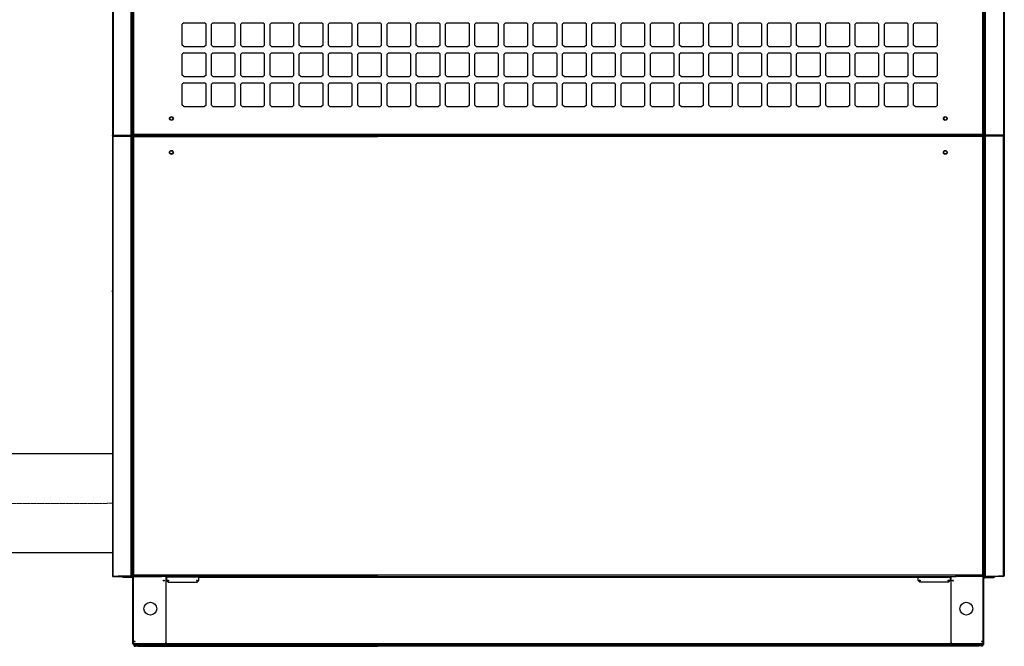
# Model space of a CAD drawing. Header units: millimetres. Extents: x -53211 to 165, y -26563 to 3137.
# Tile 4 of 15: x -30137 to -26080, y -18966 to -16383. Entities that reach past the tile are written whole.
import ezdxf

# ---------------------------------------------------------------- set-up
doc = ezdxf.new("R2010")
doc.units = ezdxf.units.MM
doc.header["$MEASUREMENT"] = 0
doc.linetypes.add('ČÁRKOVANÁ', pattern=[19.05, 12.7, -6.35])
doc.layers.add('Przewody elektryczne', color=4, linetype='ČÁRKOVANÁ', lineweight=9)
doc.layers.add('Rurociągi (wszystkie)', color=1, linetype='Continuous', lineweight=30)

msp = doc.modelspace()

# ---------------------------------------------------------------- linework, layer by layer
for p, q in [((-29752.4, -13644.1), (-29752.4, -16858.1)), ((-26082.8, -13644.1), (-26082.8, -16858.1)), ((-29755.1, -13696.9), (-29755.1, -16857.7)), ((-29678.1, -17870.3), (-29678.1, -13695.9)), ((-29673.4, -16858.7), (-29673.4, -13695.9)), ((-29671.3, -16858.7), (-29671.3, -13695.8)), ((-29666.6, -16856.1), (-29666.6, -13694.5)), ((-26168.5, -16856.1), (-26168.5, -13694.5)), ((-26163.9, -16858.7), (-26163.9, -13695.8)), ((-26161.8, -16858.7), (-26161.8, -13695.9)), ((-26157.1, -17870.3), (-26157.1, -13695.9)), ((-26080.1, -13696.9), (-26080.1, -16857.7)), ((-29461.3, -16396.1), (-29467.1, -16402)), ((-29467.1, -16488.2), (-29467.1, -16402)), ((-29461.3, -16396.1), (-29375, -16396.1)), ((-29369.1, -16402), (-29375, -16396.1)), ((-29369.1, -16488.2), (-29369.1, -16402)), ((-29340.7, -16396.1), (-29346.6, -16402)), ((-29346.6, -16488.2), (-29346.6, -16402)), ((-29340.7, -16396.1), (-29254.5, -16396.1)), ((-29248.6, -16402), (-29254.5, -16396.1)), ((-29248.6, -16488.2), (-29248.6, -16402)), ((-29220.2, -16396.1), (-29226.1, -16402)), ((-29226.1, -16488.2), (-29226.1, -16402)), ((-29220.2, -16396.1), (-29133.9, -16396.1)), ((-29128, -16402), (-29133.9, -16396.1)), ((-29128, -16488.2), (-29128, -16402)), ((-29099.6, -16396.1), (-29105.5, -16402)), ((-29105.5, -16488.2), (-29105.5, -16402)), ((-29099.6, -16396.1), (-29013.4, -16396.1)), ((-29007.5, -16402), (-29013.4, -16396.1)), ((-29007.5, -16488.2), (-29007.5, -16402)), ((-28979.1, -16396.1), (-28985, -16402)), ((-28985, -16488.2), (-28985, -16402)), ((-28979.1, -16396.1), (-28892.8, -16396.1)), ((-28887, -16402), (-28892.8, -16396.1)), ((-28887, -16488.2), (-28887, -16402)), ((-28858.6, -16396.1), (-28864.4, -16402)), ((-28864.4, -16488.2), (-28864.4, -16402)), ((-28858.6, -16396.1), (-28772.3, -16396.1)), ((-28766.4, -16402), (-28772.3, -16396.1)), ((-28766.4, -16488.2), (-28766.4, -16402)), ((-28738, -16396.1), (-28743.9, -16402)), ((-28743.9, -16488.2), (-28743.9, -16402)), ((-28738, -16396.1), (-28651.8, -16396.1)), ((-28645.9, -16402), (-28651.8, -16396.1)), ((-28645.9, -16488.2), (-28645.9, -16402)), ((-28617.5, -16396.1), (-28623.4, -16402)), ((-28623.4, -16488.2), (-28623.4, -16402)), ((-28617.5, -16396.1), (-28531.2, -16396.1)), ((-28525.3, -16402), (-28531.2, -16396.1)), ((-28525.3, -16488.2), (-28525.3, -16402)), ((-28496.9, -16396.1), (-28502.8, -16402)), ((-28502.8, -16488.2), (-28502.8, -16402)), ((-28496.9, -16396.1), (-28410.7, -16396.1)), ((-28404.8, -16402), (-28410.7, -16396.1)), ((-28404.8, -16488.2), (-28404.8, -16402)), ((-28376.4, -16396.1), (-28382.3, -16402)), ((-28382.3, -16488.2), (-28382.3, -16402)), ((-28376.4, -16396.1), (-28290.1, -16396.1)), ((-28284.3, -16402), (-28290.1, -16396.1)), ((-28284.3, -16488.2), (-28284.3, -16402)), ((-28255.9, -16396.1), (-28261.7, -16402)), ((-28261.7, -16488.2), (-28261.7, -16402)), ((-28255.9, -16396.1), (-28169.6, -16396.1)), ((-28163.7, -16402), (-28169.6, -16396.1)), ((-28163.7, -16488.2), (-28163.7, -16402)), ((-28135.3, -16396.1), (-28141.2, -16402)), ((-28141.2, -16488.2), (-28141.2, -16402)), ((-28135.3, -16396.1), (-28049.1, -16396.1)), ((-28043.2, -16402), (-28049.1, -16396.1)), ((-28043.2, -16488.2), (-28043.2, -16402)), ((-28014.8, -16396.1), (-28020.7, -16402)), ((-28020.7, -16488.2), (-28020.7, -16402)), ((-28014.8, -16396.1), (-27928.5, -16396.1)), ((-27922.6, -16402), (-27928.5, -16396.1)), ((-27922.6, -16488.2), (-27922.6, -16402)), ((-27894.2, -16396.1), (-27900.1, -16402)), ((-27900.1, -16488.2), (-27900.1, -16402)), ((-27894.2, -16396.1), (-27808, -16396.1)), ((-27802.1, -16402), (-27808, -16396.1)), ((-27802.1, -16488.2), (-27802.1, -16402)), ((-27773.7, -16396.1), (-27779.6, -16402)), ((-27779.6, -16488.2), (-27779.6, -16402)), ((-27773.7, -16396.1), (-27687.4, -16396.1)), ((-27681.6, -16402), (-27687.4, -16396.1)), ((-27681.6, -16488.2), (-27681.6, -16402)), ((-27653.2, -16396.1), (-27659, -16402)), ((-27659, -16488.2), (-27659, -16402)), ((-27653.2, -16396.1), (-27566.9, -16396.1)), ((-27561, -16402), (-27566.9, -16396.1)), ((-27561, -16488.2), (-27561, -16402)), ((-27532.6, -16396.1), (-27538.5, -16402)), ((-27538.5, -16488.2), (-27538.5, -16402)), ((-27532.6, -16396.1), (-27446.4, -16396.1)), ((-27440.5, -16402), (-27446.4, -16396.1)), ((-27440.5, -16488.2), (-27440.5, -16402)), ((-27412.1, -16396.1), (-27418, -16402)), ((-27418, -16488.2), (-27418, -16402)), ((-27412.1, -16396.1), (-27325.8, -16396.1)), ((-27319.9, -16402), (-27325.8, -16396.1)), ((-27319.9, -16488.2), (-27319.9, -16402)), ((-27291.5, -16396.1), (-27297.4, -16402)), ((-27297.4, -16488.2), (-27297.4, -16402)), ((-27291.5, -16396.1), (-27205.3, -16396.1)), ((-27199.4, -16402), (-27205.3, -16396.1)), ((-27199.4, -16488.2), (-27199.4, -16402)), ((-27171, -16396.1), (-27176.9, -16402)), ((-27176.9, -16488.2), (-27176.9, -16402)), ((-27171, -16396.1), (-27084.7, -16396.1)), ((-27078.9, -16402), (-27084.7, -16396.1)), ((-27078.9, -16488.2), (-27078.9, -16402)), ((-27050.5, -16396.1), (-27056.3, -16402)), ((-27056.3, -16488.2), (-27056.3, -16402)), ((-27050.5, -16396.1), (-26964.2, -16396.1)), ((-26958.3, -16402), (-26964.2, -16396.1)), ((-26958.3, -16488.2), (-26958.3, -16402)), ((-26929.9, -16396.1), (-26935.8, -16402)), ((-26935.8, -16488.2), (-26935.8, -16402)), ((-26929.9, -16396.1), (-26843.7, -16396.1)), ((-26837.8, -16402), (-26843.7, -16396.1)), ((-26837.8, -16488.2), (-26837.8, -16402)), ((-26809.4, -16396.1), (-26815.3, -16402)), ((-26815.3, -16488.2), (-26815.3, -16402)), ((-26809.4, -16396.1), (-26723.1, -16396.1)), ((-26717.2, -16402), (-26723.1, -16396.1)), ((-26717.2, -16488.2), (-26717.2, -16402)), ((-26688.8, -16396.1), (-26694.7, -16402)), ((-26694.7, -16488.2), (-26694.7, -16402)), ((-26688.8, -16396.1), (-26602.6, -16396.1)), ((-26596.7, -16402), (-26602.6, -16396.1)), ((-26596.7, -16488.2), (-26596.7, -16402)), ((-26568.3, -16396.1), (-26574.2, -16402)), ((-26574.2, -16488.2), (-26574.2, -16402)), ((-26568.3, -16396.1), (-26482, -16396.1)), ((-26476.2, -16402), (-26482, -16396.1)), ((-26476.2, -16488.2), (-26476.2, -16402)), ((-26447.8, -16396.1), (-26453.6, -16402)), ((-26453.6, -16488.2), (-26453.6, -16402)), ((-26447.8, -16396.1), (-26361.5, -16396.1)), ((-26355.6, -16402), (-26361.5, -16396.1)), ((-26355.6, -16488.2), (-26355.6, -16402)), ((-29461.3, -16494.1), (-29467.1, -16488.2)), ((-29461.3, -16494.1), (-29375, -16494.1)), ((-29369.1, -16488.2), (-29375, -16494.1)), ((-29340.7, -16494.1), (-29346.6, -16488.2)), ((-29340.7, -16494.1), (-29254.5, -16494.1)), ((-29248.6, -16488.2), (-29254.5, -16494.1)), ((-29220.2, -16494.1), (-29226.1, -16488.2)), ((-29220.2, -16494.1), (-29133.9, -16494.1)), ((-29128, -16488.2), (-29133.9, -16494.1)), ((-29099.6, -16494.1), (-29105.5, -16488.2)), ((-29099.6, -16494.1), (-29013.4, -16494.1)), ((-29007.5, -16488.2), (-29013.4, -16494.1)), ((-28979.1, -16494.1), (-28985, -16488.2)), ((-28979.1, -16494.1), (-28892.8, -16494.1)), ((-28887, -16488.2), (-28892.8, -16494.1)), ((-28858.6, -16494.1), (-28864.4, -16488.2)), ((-28858.6, -16494.1), (-28772.3, -16494.1)), ((-28766.4, -16488.2), (-28772.3, -16494.1)), ((-28738, -16494.1), (-28743.9, -16488.2)), ((-28738, -16494.1), (-28651.8, -16494.1)), ((-28645.9, -16488.2), (-28651.8, -16494.1)), ((-28617.5, -16494.1), (-28623.4, -16488.2)), ((-28617.5, -16494.1), (-28531.2, -16494.1)), ((-28525.3, -16488.2), (-28531.2, -16494.1)), ((-28496.9, -16494.1), (-28502.8, -16488.2)), ((-28496.9, -16494.1), (-28410.7, -16494.1)), ((-28404.8, -16488.2), (-28410.7, -16494.1)), ((-28376.4, -16494.1), (-28382.3, -16488.2)), ((-28376.4, -16494.1), (-28290.1, -16494.1)), ((-28284.3, -16488.2), (-28290.1, -16494.1)), ((-28255.9, -16494.1), (-28261.7, -16488.2)), ((-28255.9, -16494.1), (-28169.6, -16494.1)), ((-28163.7, -16488.2), (-28169.6, -16494.1)), ((-28135.3, -16494.1), (-28141.2, -16488.2)), ((-28135.3, -16494.1), (-28049.1, -16494.1)), ((-28043.2, -16488.2), (-28049.1, -16494.1)), ((-28014.8, -16494.1), (-28020.7, -16488.2)), ((-28014.8, -16494.1), (-27928.5, -16494.1)), ((-27922.6, -16488.2), (-27928.5, -16494.1)), ((-27894.2, -16494.1), (-27900.1, -16488.2)), ((-27894.2, -16494.1), (-27808, -16494.1)), ((-27802.1, -16488.2), (-27808, -16494.1)), ((-27773.7, -16494.1), (-27779.6, -16488.2)), ((-27773.7, -16494.1), (-27687.4, -16494.1)), ((-27681.6, -16488.2), (-27687.4, -16494.1)), ((-27653.2, -16494.1), (-27659, -16488.2)), ((-27653.2, -16494.1), (-27566.9, -16494.1)), ((-27561, -16488.2), (-27566.9, -16494.1)), ((-27532.6, -16494.1), (-27538.5, -16488.2)), ((-27532.6, -16494.1), (-27446.4, -16494.1)), ((-27440.5, -16488.2), (-27446.4, -16494.1)), ((-27412.1, -16494.1), (-27418, -16488.2)), ((-27412.1, -16494.1), (-27325.8, -16494.1)), ((-27319.9, -16488.2), (-27325.8, -16494.1)), ((-27291.5, -16494.1), (-27297.4, -16488.2)), ((-27291.5, -16494.1), (-27205.3, -16494.1)), ((-27199.4, -16488.2), (-27205.3, -16494.1)), ((-27171, -16494.1), (-27176.9, -16488.2)), ((-27171, -16494.1), (-27084.7, -16494.1)), ((-27078.9, -16488.2), (-27084.7, -16494.1)), ((-27050.5, -16494.1), (-27056.3, -16488.2)), ((-27050.5, -16494.1), (-26964.2, -16494.1)), ((-26958.3, -16488.2), (-26964.2, -16494.1)), ((-26929.9, -16494.1), (-26935.8, -16488.2)), ((-26929.9, -16494.1), (-26843.7, -16494.1)), ((-26837.8, -16488.2), (-26843.7, -16494.1)), ((-26809.4, -16494.1), (-26815.3, -16488.2)), ((-26809.4, -16494.1), (-26723.1, -16494.1)), ((-26717.2, -16488.2), (-26723.1, -16494.1)), ((-26688.8, -16494.1), (-26694.7, -16488.2)), ((-26688.8, -16494.1), (-26602.6, -16494.1)), ((-26596.7, -16488.2), (-26602.6, -16494.1)), ((-26568.3, -16494.1), (-26574.2, -16488.2)), ((-26568.3, -16494.1), (-26482, -16494.1)), ((-26476.2, -16488.2), (-26482, -16494.1)), ((-26447.8, -16494.1), (-26453.6, -16488.2)), ((-26447.8, -16494.1), (-26361.5, -16494.1)), ((-26355.6, -16488.2), (-26361.5, -16494.1)), ((-29461.3, -16519.6), (-29467.1, -16525.4)), ((-29467.1, -16611.7), (-29467.1, -16525.4)), ((-29461.3, -16519.6), (-29375, -16519.6)), ((-29369.1, -16525.4), (-29375, -16519.6)), ((-29369.1, -16611.7), (-29369.1, -16525.4)), ((-29340.7, -16519.6), (-29346.6, -16525.4)), ((-29346.6, -16611.7), (-29346.6, -16525.4)), ((-29340.7, -16519.6), (-29254.5, -16519.6)), ((-29248.6, -16525.4), (-29254.5, -16519.6)), ((-29248.6, -16611.7), (-29248.6, -16525.4)), ((-29220.2, -16519.6), (-29226.1, -16525.4)), ((-29226.1, -16611.7), (-29226.1, -16525.4)), ((-29220.2, -16519.6), (-29133.9, -16519.6)), ((-29128, -16525.4), (-29133.9, -16519.6)), ((-29128, -16611.7), (-29128, -16525.4)), ((-29099.6, -16519.6), (-29105.5, -16525.4)), ((-29105.5, -16611.7), (-29105.5, -16525.4)), ((-29099.6, -16519.6), (-29013.4, -16519.6)), ((-29007.5, -16525.4), (-29013.4, -16519.6)), ((-29007.5, -16611.7), (-29007.5, -16525.4)), ((-28979.1, -16519.6), (-28985, -16525.4)), ((-28985, -16611.7), (-28985, -16525.4)), ((-28979.1, -16519.6), (-28892.8, -16519.6)), ((-28887, -16525.4), (-28892.8, -16519.6)), ((-28887, -16611.7), (-28887, -16525.4)), ((-28858.6, -16519.6), (-28864.4, -16525.4)), ((-28864.4, -16611.7), (-28864.4, -16525.4)), ((-28858.6, -16519.6), (-28772.3, -16519.6)), ((-28766.4, -16525.4), (-28772.3, -16519.6)), ((-28766.4, -16611.7), (-28766.4, -16525.4)), ((-28738, -16519.6), (-28743.9, -16525.4)), ((-28743.9, -16611.7), (-28743.9, -16525.4)), ((-28738, -16519.6), (-28651.8, -16519.6)), ((-28645.9, -16525.4), (-28651.8, -16519.6)), ((-28645.9, -16611.7), (-28645.9, -16525.4)), ((-28617.5, -16519.6), (-28623.4, -16525.4)), ((-28623.4, -16611.7), (-28623.4, -16525.4)), ((-28617.5, -16519.6), (-28531.2, -16519.6)), ((-28525.3, -16525.4), (-28531.2, -16519.6)), ((-28525.3, -16611.7), (-28525.3, -16525.4)), ((-28496.9, -16519.6), (-28502.8, -16525.4)), ((-28502.8, -16611.7), (-28502.8, -16525.4)), ((-28496.9, -16519.6), (-28410.7, -16519.6)), ((-28404.8, -16525.4), (-28410.7, -16519.6)), ((-28404.8, -16611.7), (-28404.8, -16525.4)), ((-28376.4, -16519.6), (-28382.3, -16525.4)), ((-28382.3, -16611.7), (-28382.3, -16525.4)), ((-28376.4, -16519.6), (-28290.1, -16519.6)), ((-28284.3, -16525.4), (-28290.1, -16519.6)), ((-28284.3, -16611.7), (-28284.3, -16525.4)), ((-28255.9, -16519.6), (-28261.7, -16525.4)), ((-28261.7, -16611.7), (-28261.7, -16525.4)), ((-28255.9, -16519.6), (-28169.6, -16519.6)), ((-28163.7, -16525.4), (-28169.6, -16519.6)), ((-28163.7, -16611.7), (-28163.7, -16525.4)), ((-28135.3, -16519.6), (-28141.2, -16525.4)), ((-28141.2, -16611.7), (-28141.2, -16525.4)), ((-28135.3, -16519.6), (-28049.1, -16519.6)), ((-28043.2, -16525.4), (-28049.1, -16519.6)), ((-28043.2, -16611.7), (-28043.2, -16525.4)), ((-28014.8, -16519.6), (-28020.7, -16525.4)), ((-28020.7, -16611.7), (-28020.7, -16525.4)), ((-28014.8, -16519.6), (-27928.5, -16519.6)), ((-27922.6, -16525.4), (-27928.5, -16519.6)), ((-27922.6, -16611.7), (-27922.6, -16525.4)), ((-27894.2, -16519.6), (-27900.1, -16525.4)), ((-27900.1, -16611.7), (-27900.1, -16525.4)), ((-27894.2, -16519.6), (-27808, -16519.6)), ((-27802.1, -16525.4), (-27808, -16519.6)), ((-27802.1, -16611.7), (-27802.1, -16525.4)), ((-27773.7, -16519.6), (-27779.6, -16525.4)), ((-27779.6, -16611.7), (-27779.6, -16525.4)), ((-27773.7, -16519.6), (-27687.4, -16519.6)), ((-27681.6, -16525.4), (-27687.4, -16519.6)), ((-27681.6, -16611.7), (-27681.6, -16525.4)), ((-27653.2, -16519.6), (-27659, -16525.4)), ((-27659, -16611.7), (-27659, -16525.4)), ((-27653.2, -16519.6), (-27566.9, -16519.6)), ((-27561, -16525.4), (-27566.9, -16519.6)), ((-27561, -16611.7), (-27561, -16525.4)), ((-27532.6, -16519.6), (-27538.5, -16525.4)), ((-27538.5, -16611.7), (-27538.5, -16525.4)), ((-27532.6, -16519.6), (-27446.4, -16519.6)), ((-27440.5, -16525.4), (-27446.4, -16519.6)), ((-27440.5, -16611.7), (-27440.5, -16525.4)), ((-27412.1, -16519.6), (-27418, -16525.4)), ((-27418, -16611.7), (-27418, -16525.4)), ((-27412.1, -16519.6), (-27325.8, -16519.6)), ((-27319.9, -16525.4), (-27325.8, -16519.6)), ((-27319.9, -16611.7), (-27319.9, -16525.4)), ((-27291.5, -16519.6), (-27297.4, -16525.4)), ((-27297.4, -16611.7), (-27297.4, -16525.4)), ((-27291.5, -16519.6), (-27205.3, -16519.6)), ((-27199.4, -16525.4), (-27205.3, -16519.6)), ((-27199.4, -16611.7), (-27199.4, -16525.4)), ((-27171, -16519.6), (-27176.9, -16525.4)), ((-27176.9, -16611.7), (-27176.9, -16525.4)), ((-27171, -16519.6), (-27084.7, -16519.6)), ((-27078.9, -16525.4), (-27084.7, -16519.6)), ((-27078.9, -16611.7), (-27078.9, -16525.4)), ((-27050.5, -16519.6), (-27056.3, -16525.4)), ((-27056.3, -16611.7), (-27056.3, -16525.4)), ((-27050.5, -16519.6), (-26964.2, -16519.6)), ((-26958.3, -16525.4), (-26964.2, -16519.6)), ((-26958.3, -16611.7), (-26958.3, -16525.4)), ((-26929.9, -16519.6), (-26935.8, -16525.4)), ((-26935.8, -16611.7), (-26935.8, -16525.4)), ((-26929.9, -16519.6), (-26843.7, -16519.6)), ((-26837.8, -16525.4), (-26843.7, -16519.6)), ((-26837.8, -16611.7), (-26837.8, -16525.4)), ((-26809.4, -16519.6), (-26815.3, -16525.4)), ((-26815.3, -16611.7), (-26815.3, -16525.4)), ((-26809.4, -16519.6), (-26723.1, -16519.6)), ((-26717.2, -16525.4), (-26723.1, -16519.6)), ((-26717.2, -16611.7), (-26717.2, -16525.4)), ((-26688.8, -16519.6), (-26694.7, -16525.4)), ((-26694.7, -16611.7), (-26694.7, -16525.4)), ((-26688.8, -16519.6), (-26602.6, -16519.6)), ((-26596.7, -16525.4), (-26602.6, -16519.6)), ((-26596.7, -16611.7), (-26596.7, -16525.4)), ((-26568.3, -16519.6), (-26574.2, -16525.4)), ((-26574.2, -16611.7), (-26574.2, -16525.4)), ((-26568.3, -16519.6), (-26482, -16519.6)), ((-26476.2, -16525.4), (-26482, -16519.6)), ((-26476.2, -16611.7), (-26476.2, -16525.4)), ((-26447.8, -16519.6), (-26453.6, -16525.4)), ((-26453.6, -16611.7), (-26453.6, -16525.4)), ((-26447.8, -16519.6), (-26361.5, -16519.6)), ((-26355.6, -16525.4), (-26361.5, -16519.6)), ((-26355.6, -16611.7), (-26355.6, -16525.4)), ((-29461.3, -16617.6), (-29467.1, -16611.7)), ((-29461.3, -16617.6), (-29375, -16617.6)), ((-29369.1, -16611.7), (-29375, -16617.6)), ((-29340.7, -16617.6), (-29346.6, -16611.7)), ((-29340.7, -16617.6), (-29254.5, -16617.6)), ((-29248.6, -16611.7), (-29254.5, -16617.6)), ((-29220.2, -16617.6), (-29226.1, -16611.7)), ((-29220.2, -16617.6), (-29133.9, -16617.6)), ((-29128, -16611.7), (-29133.9, -16617.6)), ((-29099.6, -16617.6), (-29105.5, -16611.7)), ((-29099.6, -16617.6), (-29013.4, -16617.6)), ((-29007.5, -16611.7), (-29013.4, -16617.6)), ((-28979.1, -16617.6), (-28985, -16611.7)), ((-28979.1, -16617.6), (-28892.8, -16617.6)), ((-28887, -16611.7), (-28892.8, -16617.6)), ((-28858.6, -16617.6), (-28864.4, -16611.7)), ((-28858.6, -16617.6), (-28772.3, -16617.6)), ((-28766.4, -16611.7), (-28772.3, -16617.6)), ((-28738, -16617.6), (-28743.9, -16611.7)), ((-28738, -16617.6), (-28651.8, -16617.6)), ((-28645.9, -16611.7), (-28651.8, -16617.6)), ((-28617.5, -16617.6), (-28623.4, -16611.7)), ((-28617.5, -16617.6), (-28531.2, -16617.6)), ((-28525.3, -16611.7), (-28531.2, -16617.6)), ((-28496.9, -16617.6), (-28502.8, -16611.7)), ((-28496.9, -16617.6), (-28410.7, -16617.6)), ((-28404.8, -16611.7), (-28410.7, -16617.6)), ((-28376.4, -16617.6), (-28382.3, -16611.7)), ((-28376.4, -16617.6), (-28290.1, -16617.6)), ((-28284.3, -16611.7), (-28290.1, -16617.6)), ((-28255.9, -16617.6), (-28261.7, -16611.7)), ((-28255.9, -16617.6), (-28169.6, -16617.6)), ((-28163.7, -16611.7), (-28169.6, -16617.6)), ((-28135.3, -16617.6), (-28141.2, -16611.7)), ((-28135.3, -16617.6), (-28049.1, -16617.6)), ((-28043.2, -16611.7), (-28049.1, -16617.6)), ((-28014.8, -16617.6), (-28020.7, -16611.7)), ((-28014.8, -16617.6), (-27928.5, -16617.6)), ((-27922.6, -16611.7), (-27928.5, -16617.6)), ((-27894.2, -16617.6), (-27900.1, -16611.7)), ((-27894.2, -16617.6), (-27808, -16617.6)), ((-27802.1, -16611.7), (-27808, -16617.6)), ((-27773.7, -16617.6), (-27779.6, -16611.7)), ((-27773.7, -16617.6), (-27687.4, -16617.6)), ((-27681.6, -16611.7), (-27687.4, -16617.6)), ((-27653.2, -16617.6), (-27659, -16611.7)), ((-27653.2, -16617.6), (-27566.9, -16617.6)), ((-27561, -16611.7), (-27566.9, -16617.6)), ((-27532.6, -16617.6), (-27538.5, -16611.7)), ((-27532.6, -16617.6), (-27446.4, -16617.6)), ((-27440.5, -16611.7), (-27446.4, -16617.6)), ((-27412.1, -16617.6), (-27418, -16611.7)), ((-27412.1, -16617.6), (-27325.8, -16617.6)), ((-27319.9, -16611.7), (-27325.8, -16617.6)), ((-27291.5, -16617.6), (-27297.4, -16611.7)), ((-27291.5, -16617.6), (-27205.3, -16617.6)), ((-27199.4, -16611.7), (-27205.3, -16617.6)), ((-27171, -16617.6), (-27176.9, -16611.7)), ((-27171, -16617.6), (-27084.7, -16617.6)), ((-27078.9, -16611.7), (-27084.7, -16617.6)), ((-27050.5, -16617.6), (-27056.3, -16611.7)), ((-27050.5, -16617.6), (-26964.2, -16617.6)), ((-26958.3, -16611.7), (-26964.2, -16617.6)), ((-26929.9, -16617.6), (-26935.8, -16611.7)), ((-26929.9, -16617.6), (-26843.7, -16617.6)), ((-26837.8, -16611.7), (-26843.7, -16617.6)), ((-26809.4, -16617.6), (-26815.3, -16611.7)), ((-26809.4, -16617.6), (-26723.1, -16617.6)), ((-26717.2, -16611.7), (-26723.1, -16617.6)), ((-26688.8, -16617.6), (-26694.7, -16611.7)), ((-26688.8, -16617.6), (-26602.6, -16617.6)), ((-26596.7, -16611.7), (-26602.6, -16617.6)), ((-26568.3, -16617.6), (-26574.2, -16611.7)), ((-26568.3, -16617.6), (-26482, -16617.6)), ((-26476.2, -16611.7), (-26482, -16617.6)), ((-26447.8, -16617.6), (-26453.6, -16611.7)), ((-26447.8, -16617.6), (-26361.5, -16617.6)), ((-26355.6, -16611.7), (-26361.5, -16617.6)), ((-29461.3, -16643), (-29467.1, -16648.9)), ((-29467.1, -16735.2), (-29467.1, -16648.9)), ((-29461.3, -16643), (-29375, -16643)), ((-29369.1, -16648.9), (-29375, -16643)), ((-29369.1, -16735.2), (-29369.1, -16648.9)), ((-29340.7, -16643), (-29346.6, -16648.9)), ((-29346.6, -16735.2), (-29346.6, -16648.9)), ((-29340.7, -16643), (-29254.5, -16643)), ((-29248.6, -16648.9), (-29254.5, -16643)), ((-29248.6, -16735.2), (-29248.6, -16648.9)), ((-29220.2, -16643), (-29226.1, -16648.9)), ((-29226.1, -16735.2), (-29226.1, -16648.9)), ((-29220.2, -16643), (-29133.9, -16643)), ((-29128, -16648.9), (-29133.9, -16643)), ((-29128, -16735.2), (-29128, -16648.9)), ((-29099.6, -16643), (-29105.5, -16648.9)), ((-29105.5, -16735.2), (-29105.5, -16648.9)), ((-29099.6, -16643), (-29013.4, -16643)), ((-29007.5, -16648.9), (-29013.4, -16643)), ((-29007.5, -16735.2), (-29007.5, -16648.9)), ((-28979.1, -16643), (-28985, -16648.9)), ((-28985, -16735.2), (-28985, -16648.9)), ((-28979.1, -16643), (-28892.8, -16643)), ((-28887, -16648.9), (-28892.8, -16643)), ((-28887, -16735.2), (-28887, -16648.9)), ((-28858.6, -16643), (-28864.4, -16648.9)), ((-28864.4, -16735.2), (-28864.4, -16648.9)), ((-28858.6, -16643), (-28772.3, -16643)), ((-28766.4, -16648.9), (-28772.3, -16643)), ((-28766.4, -16735.2), (-28766.4, -16648.9)), ((-28738, -16643), (-28743.9, -16648.9)), ((-28743.9, -16735.2), (-28743.9, -16648.9)), ((-28738, -16643), (-28651.8, -16643)), ((-28645.9, -16648.9), (-28651.8, -16643)), ((-28645.9, -16735.2), (-28645.9, -16648.9)), ((-28617.5, -16643), (-28623.4, -16648.9)), ((-28623.4, -16735.2), (-28623.4, -16648.9)), ((-28617.5, -16643), (-28531.2, -16643)), ((-28525.3, -16648.9), (-28531.2, -16643)), ((-28525.3, -16735.2), (-28525.3, -16648.9)), ((-28496.9, -16643), (-28502.8, -16648.9)), ((-28502.8, -16735.2), (-28502.8, -16648.9)), ((-28496.9, -16643), (-28410.7, -16643)), ((-28404.8, -16648.9), (-28410.7, -16643)), ((-28404.8, -16735.2), (-28404.8, -16648.9)), ((-28376.4, -16643), (-28382.3, -16648.9)), ((-28382.3, -16735.2), (-28382.3, -16648.9)), ((-28376.4, -16643), (-28290.1, -16643)), ((-28284.3, -16648.9), (-28290.1, -16643)), ((-28284.3, -16735.2), (-28284.3, -16648.9)), ((-28255.9, -16643), (-28261.7, -16648.9)), ((-28261.7, -16735.2), (-28261.7, -16648.9)), ((-28255.9, -16643), (-28169.6, -16643)), ((-28163.7, -16648.9), (-28169.6, -16643)), ((-28163.7, -16735.2), (-28163.7, -16648.9)), ((-28135.3, -16643), (-28141.2, -16648.9)), ((-28141.2, -16735.2), (-28141.2, -16648.9)), ((-28135.3, -16643), (-28049.1, -16643)), ((-28043.2, -16648.9), (-28049.1, -16643)), ((-28043.2, -16735.2), (-28043.2, -16648.9)), ((-28014.8, -16643), (-28020.7, -16648.9)), ((-28020.7, -16735.2), (-28020.7, -16648.9)), ((-28014.8, -16643), (-27928.5, -16643)), ((-27922.6, -16648.9), (-27928.5, -16643)), ((-27922.6, -16735.2), (-27922.6, -16648.9)), ((-27894.2, -16643), (-27900.1, -16648.9)), ((-27900.1, -16735.2), (-27900.1, -16648.9)), ((-27894.2, -16643), (-27808, -16643)), ((-27802.1, -16648.9), (-27808, -16643)), ((-27802.1, -16735.2), (-27802.1, -16648.9)), ((-27773.7, -16643), (-27779.6, -16648.9)), ((-27779.6, -16735.2), (-27779.6, -16648.9)), ((-27773.7, -16643), (-27687.4, -16643)), ((-27681.6, -16648.9), (-27687.4, -16643)), ((-27681.6, -16735.2), (-27681.6, -16648.9)), ((-27653.2, -16643), (-27659, -16648.9)), ((-27659, -16735.2), (-27659, -16648.9)), ((-27653.2, -16643), (-27566.9, -16643)), ((-27561, -16648.9), (-27566.9, -16643)), ((-27561, -16735.2), (-27561, -16648.9)), ((-27532.6, -16643), (-27538.5, -16648.9)), ((-27538.5, -16735.2), (-27538.5, -16648.9)), ((-27532.6, -16643), (-27446.4, -16643)), ((-27440.5, -16648.9), (-27446.4, -16643)), ((-27440.5, -16735.2), (-27440.5, -16648.9)), ((-27412.1, -16643), (-27418, -16648.9)), ((-27418, -16735.2), (-27418, -16648.9)), ((-27412.1, -16643), (-27325.8, -16643)), ((-27319.9, -16648.9), (-27325.8, -16643)), ((-27319.9, -16735.2), (-27319.9, -16648.9)), ((-27291.5, -16643), (-27297.4, -16648.9)), ((-27297.4, -16735.2), (-27297.4, -16648.9)), ((-27291.5, -16643), (-27205.3, -16643)), ((-27199.4, -16648.9), (-27205.3, -16643)), ((-27199.4, -16735.2), (-27199.4, -16648.9)), ((-27171, -16643), (-27176.9, -16648.9)), ((-27176.9, -16735.2), (-27176.9, -16648.9)), ((-27171, -16643), (-27084.7, -16643)), ((-27078.9, -16648.9), (-27084.7, -16643)), ((-27078.9, -16735.2), (-27078.9, -16648.9)), ((-27050.5, -16643), (-27056.3, -16648.9)), ((-27056.3, -16735.2), (-27056.3, -16648.9)), ((-27050.5, -16643), (-26964.2, -16643)), ((-26958.3, -16648.9), (-26964.2, -16643)), ((-26958.3, -16735.2), (-26958.3, -16648.9)), ((-26929.9, -16643), (-26935.8, -16648.9)), ((-26935.8, -16735.2), (-26935.8, -16648.9)), ((-26929.9, -16643), (-26843.7, -16643)), ((-26837.8, -16648.9), (-26843.7, -16643)), ((-26837.8, -16735.2), (-26837.8, -16648.9)), ((-26809.4, -16643), (-26815.3, -16648.9)), ((-26815.3, -16735.2), (-26815.3, -16648.9)), ((-26809.4, -16643), (-26723.1, -16643)), ((-26717.2, -16648.9), (-26723.1, -16643)), ((-26717.2, -16735.2), (-26717.2, -16648.9)), ((-26688.8, -16643), (-26694.7, -16648.9)), ((-26694.7, -16735.2), (-26694.7, -16648.9)), ((-26688.8, -16643), (-26602.6, -16643)), ((-26596.7, -16648.9), (-26602.6, -16643)), ((-26596.7, -16735.2), (-26596.7, -16648.9)), ((-26568.3, -16643), (-26574.2, -16648.9)), ((-26574.2, -16735.2), (-26574.2, -16648.9)), ((-26568.3, -16643), (-26482, -16643)), ((-26476.2, -16648.9), (-26482, -16643)), ((-26476.2, -16735.2), (-26476.2, -16648.9)), ((-26447.8, -16643), (-26453.6, -16648.9)), ((-26453.6, -16735.2), (-26453.6, -16648.9)), ((-26447.8, -16643), (-26361.5, -16643)), ((-26355.6, -16648.9), (-26361.5, -16643)), ((-26355.6, -16735.2), (-26355.6, -16648.9)), ((-29461.3, -16741), (-29467.1, -16735.2)), ((-29461.3, -16741), (-29375, -16741)), ((-29369.1, -16735.2), (-29375, -16741)), ((-29340.7, -16741), (-29346.6, -16735.2)), ((-29340.7, -16741), (-29254.5, -16741)), ((-29248.6, -16735.2), (-29254.5, -16741)), ((-29220.2, -16741), (-29226.1, -16735.2)), ((-29220.2, -16741), (-29133.9, -16741)), ((-29128, -16735.2), (-29133.9, -16741)), ((-29099.6, -16741), (-29105.5, -16735.2)), ((-29099.6, -16741), (-29013.4, -16741)), ((-29007.5, -16735.2), (-29013.4, -16741)), ((-28979.1, -16741), (-28985, -16735.2)), ((-28979.1, -16741), (-28892.8, -16741)), ((-28887, -16735.2), (-28892.8, -16741)), ((-28858.6, -16741), (-28864.4, -16735.2)), ((-28858.6, -16741), (-28772.3, -16741)), ((-28766.4, -16735.2), (-28772.3, -16741)), ((-28738, -16741), (-28743.9, -16735.2)), ((-28738, -16741), (-28651.8, -16741)), ((-28645.9, -16735.2), (-28651.8, -16741)), ((-28617.5, -16741), (-28623.4, -16735.2)), ((-28617.5, -16741), (-28531.2, -16741)), ((-28525.3, -16735.2), (-28531.2, -16741)), ((-28496.9, -16741), (-28502.8, -16735.2)), ((-28496.9, -16741), (-28410.7, -16741)), ((-28404.8, -16735.2), (-28410.7, -16741)), ((-28376.4, -16741), (-28382.3, -16735.2)), ((-28376.4, -16741), (-28290.1, -16741)), ((-28284.3, -16735.2), (-28290.1, -16741)), ((-28255.9, -16741), (-28261.7, -16735.2)), ((-28255.9, -16741), (-28169.6, -16741)), ((-28163.7, -16735.2), (-28169.6, -16741)), ((-28135.3, -16741), (-28141.2, -16735.2)), ((-28135.3, -16741), (-28049.1, -16741)), ((-28043.2, -16735.2), (-28049.1, -16741)), ((-28014.8, -16741), (-28020.7, -16735.2)), ((-28014.8, -16741), (-27928.5, -16741)), ((-27922.6, -16735.2), (-27928.5, -16741)), ((-27894.2, -16741), (-27900.1, -16735.2)), ((-27894.2, -16741), (-27808, -16741)), ((-27802.1, -16735.2), (-27808, -16741)), ((-27773.7, -16741), (-27779.6, -16735.2)), ((-27773.7, -16741), (-27687.4, -16741)), ((-27681.6, -16735.2), (-27687.4, -16741)), ((-27653.2, -16741), (-27659, -16735.2)), ((-27653.2, -16741), (-27566.9, -16741)), ((-27561, -16735.2), (-27566.9, -16741)), ((-27532.6, -16741), (-27538.5, -16735.2)), ((-27532.6, -16741), (-27446.4, -16741)), ((-27440.5, -16735.2), (-27446.4, -16741)), ((-27412.1, -16741), (-27418, -16735.2)), ((-27412.1, -16741), (-27325.8, -16741)), ((-27319.9, -16735.2), (-27325.8, -16741)), ((-27291.5, -16741), (-27297.4, -16735.2)), ((-27291.5, -16741), (-27205.3, -16741)), ((-27199.4, -16735.2), (-27205.3, -16741)), ((-27171, -16741), (-27176.9, -16735.2)), ((-27171, -16741), (-27084.7, -16741)), ((-27078.9, -16735.2), (-27084.7, -16741)), ((-27050.5, -16741), (-27056.3, -16735.2)), ((-27050.5, -16741), (-26964.2, -16741)), ((-26958.3, -16735.2), (-26964.2, -16741)), ((-26929.9, -16741), (-26935.8, -16735.2)), ((-26929.9, -16741), (-26843.7, -16741)), ((-26837.8, -16735.2), (-26843.7, -16741)), ((-26809.4, -16741), (-26815.3, -16735.2)), ((-26809.4, -16741), (-26723.1, -16741)), ((-26717.2, -16735.2), (-26723.1, -16741)), ((-26688.8, -16741), (-26694.7, -16735.2)), ((-26688.8, -16741), (-26602.6, -16741)), ((-26596.7, -16735.2), (-26602.6, -16741)), ((-26568.3, -16741), (-26574.2, -16735.2)), ((-26568.3, -16741), (-26482, -16741)), ((-26476.2, -16735.2), (-26482, -16741)), ((-26447.8, -16741), (-26453.6, -16735.2)), ((-26447.8, -16741), (-26361.5, -16741)), ((-26355.6, -16735.2), (-26361.5, -16741)), ((-29755.1, -16857.7), (-29755.1, -18675.8)), ((-29754.4, -16858.1), (-29755.1, -16857.7)), ((-29754.4, -16858.1), (-29755.1, -16857.7)), ((-29755.1, -16861.8), (-29754.6, -16861.8)), ((-29755.1, -16863.7), (-29754.4, -16863.7)), ((-29754.6, -16859.7), (-29754.6, -16859.8)), ((-29754.6, -16859.8), (-29753.9, -16860.5)), ((-29754.6, -16861.8), (-29754.6, -16861)), ((-29754.6, -16861), (-29753.2, -16861)), ((-29753.2, -16858.1), (-29754.4, -16858.1)), ((-29753.2, -16858.1), (-29754.4, -16858.1)), ((-29754.4, -16863.7), (-29753.9, -16863)), ((-29753.9, -16860.5), (-29726.6, -16860.5)), ((-29753.9, -16863), (-29673.4, -16863)), ((-29752.7, -16858.1), (-29753.2, -16858.1)), ((-29753.2, -16858.1), (-29753.2, -16858.7)), ((-29752.4, -16858.1), (-29753.2, -16858.1)), ((-29753.2, -16858.1), (-29753.2, -16858.7)), ((-29753.2, -16858.7), (-29668.7, -16858.7)), ((-29753.2, -16861), (-29753.2, -16860.5)), ((-29752.4, -18675.8), (-29752.4, -16858.1)), ((-28660.9, -16860.5), (-29751.2, -16860.5)), ((-29751.2, -16860.5), (-29750.5, -16860.5)), ((-29673.4, -17878.5), (-29673.4, -16858.7)), ((-29667.9, -16857.9), (-29671.3, -16857.9)), ((-29671.3, -17880.1), (-29671.3, -16858.7)), ((-29669.7, -16858.7), (-29671.3, -16858.7)), ((-29671.3, -16863), (-29669.7, -16863)), ((-29670.5, -16863.8), (-29670.5, -16863)), ((-29669.7, -16863.8), (-29670.5, -16863.8)), ((-29669.7, -16857.2), (-29667.9, -16857.2)), ((-29669.7, -16857.9), (-29669.7, -16857.2)), ((-29669.7, -16863), (-29669.7, -16857.9)), ((-29669.7, -16858.7), (-29668.7, -16858.7)), ((-29669.7, -16863), (-29669.7, -16863.8)), ((-29669.7, -16863), (-29667.9, -16863)), ((-29667.9, -16863.8), (-29669.7, -16863.8)), ((-29668.7, -16857.2), (-29667.9, -16856.1)), ((-29668.7, -16858.7), (-29668.7, -16857.2)), ((-29668.7, -16861.2), (-29668.7, -16859.7)), ((-29668.7, -16860.5), (-29668.7, -16859.7)), ((-29668.7, -16859.7), (-29667.9, -16859.7)), ((-29668.7, -16860.5), (-29668.7, -16861.2)), ((-29668.7, -16861.2), (-29667.9, -16861.2)), ((-29667.9, -16856.1), (-28660.9, -16856.1)), ((-29667.9, -16857.2), (-29667.9, -16856.1)), ((-29667.9, -16857.2), (-29666.6, -16856.1)), ((-29667.9, -16857.2), (-29667.9, -16857.9)), ((-29667.9, -16859.7), (-29667.9, -16857.9)), ((-29667.9, -16859.7), (-29667.9, -16859.7)), ((-29667.9, -16861.2), (-29667.9, -16863.8)), ((-29667.9, -16863.8), (-29667.9, -16864.5)), ((-29667.9, -16864.5), (-28660.9, -16864.5)), ((-29666.6, -17874.5), (-29666.6, -16856.1)), ((-26167.3, -16856.1), (-29666.6, -16856.1)), ((-29666.6, -16860.5), (-26084, -16860.5)), ((-26167.3, -16864.5), (-29666.6, -16864.5)), ((-26168.6, -17874.5), (-26168.6, -16856.1)), ((-26167.3, -16857.2), (-26168.6, -16856.1)), ((-26167.3, -16857.2), (-26167.3, -16856.1)), ((-26166.5, -16857.2), (-26167.3, -16856.1)), ((-26165.5, -16857.2), (-26167.3, -16857.2)), ((-26167.3, -16857.2), (-26167.3, -16857.9)), ((-26167.3, -16859.7), (-26167.3, -16857.9)), ((-26167.3, -16857.9), (-26163.9, -16857.9)), ((-26166.5, -16859.7), (-26167.3, -16859.7)), ((-26167.3, -16859.7), (-26167.3, -16859.7)), ((-26166.5, -16861.2), (-26167.3, -16861.2)), ((-26167.3, -16861.2), (-26167.3, -16863.8)), ((-26165.5, -16863), (-26167.3, -16863)), ((-26167.3, -16863.8), (-26165.5, -16863.8)), ((-26167.3, -16863.8), (-26167.3, -16864.5)), ((-26166.5, -16858.7), (-26166.5, -16857.2)), ((-26082, -16858.7), (-26166.5, -16858.7)), ((-26165.5, -16858.7), (-26166.5, -16858.7)), ((-26166.5, -16861.2), (-26166.5, -16859.7)), ((-26166.5, -16860.5), (-26166.5, -16859.7)), ((-26166.5, -16860.5), (-26166.5, -16861.2)), ((-26165.5, -16857.9), (-26165.5, -16857.2)), ((-26165.5, -16863), (-26165.5, -16857.9)), ((-26165.5, -16858.7), (-26163.9, -16858.7)), ((-26163.9, -16863), (-26165.5, -16863)), ((-26165.5, -16863), (-26165.5, -16863.8)), ((-26165.5, -16863.8), (-26164.7, -16863.8)), ((-26164.7, -16863.8), (-26164.7, -16863)), ((-26163.9, -17880.1), (-26163.9, -16858.7)), ((-26161.8, -17878.5), (-26161.8, -16858.7)), ((-26081.3, -16863), (-26161.8, -16863)), ((-26081.3, -16860.5), (-26108.5, -16860.5)), ((-26084, -16860.5), (-26084.7, -16860.5)), ((-26082.8, -18675.8), (-26082.8, -16858.1)), ((-26082.8, -16858.1), (-26082, -16858.1)), ((-26082.5, -16858.1), (-26082, -16858.1)), ((-26082, -16858.1), (-26082, -16858.7)), ((-26082, -16858.1), (-26080.8, -16858.1)), ((-26082, -16858.1), (-26082, -16858.7)), ((-26082, -16858.1), (-26080.8, -16858.1)), ((-26082, -16861), (-26082, -16860.5)), ((-26080.6, -16861), (-26082, -16861)), ((-26080.6, -16859.8), (-26081.3, -16860.5)), ((-26080.8, -16863.7), (-26081.3, -16863)), ((-26080.8, -16858.1), (-26080.1, -16857.7)), ((-26080.8, -16858.1), (-26080.1, -16857.7)), ((-26080.1, -16863.7), (-26080.8, -16863.7)), ((-26080.6, -16859.7), (-26080.6, -16859.8)), ((-26080.6, -16861.8), (-26080.6, -16861)), ((-26080.1, -16861.8), (-26080.6, -16861.8)), ((-26080.1, -16857.7), (-26080.1, -18675.8)), ((-29754.8, -17505.2), (-29754.8, -17499.2)), ((-26080.4, -17505.2), (-26080.4, -17499.2)), ((-29678.1, -18677.6), (-29678.1, -17870.9)), ((-29677.8, -17870.9), (-29677.8, -17870.3)), ((-29673.4, -18675.8), (-29673.4, -17878.5)), ((-29671.3, -18687.1), (-29671.3, -17880.1)), ((-29666.6, -18673), (-29666.6, -17874.5)), ((-26168.6, -18673), (-26168.6, -17874.5)), ((-26163.9, -18687.1), (-26163.9, -17880.1)), ((-26161.8, -18675.8), (-26161.8, -17878.5)), ((-26157.4, -17870.9), (-26157.4, -17870.3)), ((-26157.1, -18677.6), (-26157.1, -17870.9)), ((-29666.6, -18673), (-29666.6, -18517.6)), ((-26168.6, -18673), (-26168.6, -18517.6)), ((-29673.4, -18675.8), (-29673.4, -18612.5)), ((-26161.8, -18675.8), (-26161.8, -18612.5)), ((-29755.1, -18673.8), (-29754.3, -18673.8)), ((-29754.2, -18675.8), (-29755.1, -18675.8)), ((-29754.3, -18673.8), (-29754.3, -18674.7)), ((-29754.3, -18674.7), (-29753.3, -18674.7)), ((-29754.2, -18675.8), (-29754.2, -18676.7)), ((-29754.2, -18676.7), (-29753.4, -18676.7)), ((-29753.4, -18677.6), (-29753.4, -18676.7)), ((-29753.4, -18677.6), (-29728.8, -18677.6)), ((-29753.3, -18674.7), (-29753.3, -18675.8)), ((-29752.4, -18675.8), (-29753.3, -18675.8)), ((-29752.4, -18675.8), (-29730.6, -18675.8)), ((-29670.2, -18675.8), (-29730.6, -18675.8)), ((-29727.9, -18677.6), (-29728.8, -18677.6)), ((-29728.1, -18677.6), (-29678.1, -18677.6)), ((-29711, -18682.6), (-29715.9, -18677.7)), ((-29707.9, -18682.6), (-29711, -18682.6)), ((-29709.9, -18677.7), (-29709.9, -18677.6)), ((-29673.2, -18682.6), (-29707.9, -18682.6)), ((-29676.3, -18677.6), (-29678.1, -18677.6)), ((-29676.3, -18675.8), (-29676.3, -18677.6)), ((-29673.4, -18678.7), (-29676.3, -18677.6)), ((-29671.3, -18678.7), (-29673.4, -18678.7)), ((-29673.2, -18682.6), (-29671.3, -18687.1)), ((-29671.3, -18674.7), (-29670.4, -18674.7)), ((-29671.3, -18675.8), (-29668.3, -18675.8)), ((-29671.3, -18700.9), (-29671.3, -18680.4)), ((-29671.3, -18955), (-29671.3, -18700.9)), ((-29670.4, -18674.7), (-29670.4, -18673.8)), ((-29670.4, -18673.8), (-29668.3, -18673.8)), ((-29669.4, -18677.6), (-29669.4, -18674.7)), ((-29669.4, -18674.7), (-29667.4, -18674.7)), ((-29669.4, -18677.6), (-29668.3, -18677.6)), ((-29668.3, -18673.8), (-29668.3, -18675.8)), ((-29667.4, -18673.8), (-29668.3, -18673.8)), ((-29668.3, -18677.6), (-29668.3, -18676.7)), ((-29668.3, -18676.7), (-29667.4, -18676.7)), ((-29668.3, -18677.6), (-29661.5, -18677.6)), ((-29667.7, -18677.6), (-29619.7, -18677.6)), ((-29667.7, -18700.9), (-29667.7, -18677.6)), ((-29667.7, -18955), (-29667.7, -18700.9)), ((-29667.4, -18673.8), (-29667.4, -18673)), ((-29667.4, -18673), (-29666.6, -18673)), ((-29667.4, -18676.7), (-29667.4, -18673.8)), ((-29666.6, -18673.8), (-29667.4, -18673.8)), ((-29666.6, -18673), (-29666.6, -18673.8)), ((-29666.6, -18673), (-28660.9, -18673)), ((-26168.6, -18673), (-29666.6, -18673)), ((-29661.8, -18677.6), (-29581.4, -18677.6)), ((-29619.7, -18677.6), (-29552.5, -18677.6)), ((-28660.9, -18677.6), (-29557.2, -18677.6)), ((-29534.8, -18677.6), (-29534.8, -18704.5)), ((-29532.4, -18677.6), (-29532.4, -18694.9)), ((-29532.4, -18677.6), (-29532.4, -18679.4)), ((-29532.4, -18679.4), (-29399.5, -18679.4)), ((-28660.9, -18681.2), (-29532.4, -18681.2)), ((-29532.4, -18694.9), (-29525.6, -18701.8)), ((-29525.6, -18701.8), (-29406.3, -18701.8)), ((-29406.3, -18701.8), (-29399.5, -18694.9)), ((-29399.5, -18694.9), (-29399.5, -18677.6)), ((-29399.5, -18677.6), (-26278, -18677.6)), ((-29399.5, -18681.2), (-26302.8, -18681.2)), ((-26435.7, -18694.9), (-26435.7, -18677.6)), ((-26302.8, -18679.4), (-26435.7, -18679.4)), ((-26428.8, -18701.8), (-26435.7, -18694.9)), ((-26309.6, -18701.8), (-26428.8, -18701.8)), ((-26302.8, -18694.9), (-26309.6, -18701.8)), ((-26302.8, -18677.6), (-26302.8, -18694.9)), ((-26302.8, -18677.6), (-26302.8, -18679.4)), ((-26300.3, -18677.6), (-26300.3, -18704.5)), ((-26215.5, -18677.6), (-26282.7, -18677.6)), ((-26173.4, -18677.6), (-26253.8, -18677.6)), ((-26167.4, -18677.6), (-26215.5, -18677.6)), ((-26166.9, -18677.6), (-26173.7, -18677.6)), ((-26167.7, -18673), (-26168.6, -18673)), ((-26168.6, -18673), (-26168.6, -18673.8)), ((-26168.6, -18673.8), (-26167.7, -18673.8)), ((-26167.7, -18673.8), (-26167.7, -18673)), ((-26167.7, -18676.7), (-26167.7, -18673.8)), ((-26167.7, -18673.8), (-26166.9, -18673.8)), ((-26165.8, -18674.7), (-26167.7, -18674.7)), ((-26166.9, -18676.7), (-26167.7, -18676.7)), ((-26167.4, -18700.9), (-26167.4, -18677.6)), ((-26167.4, -18955), (-26167.4, -18700.9)), ((-26164.7, -18673.8), (-26166.9, -18673.8)), ((-26166.9, -18673.8), (-26166.9, -18675.8)), ((-26163.9, -18675.8), (-26166.9, -18675.8)), ((-26166.9, -18677.6), (-26166.9, -18676.7)), ((-26165.8, -18677.6), (-26166.9, -18677.6)), ((-26165.8, -18677.6), (-26165.8, -18674.7)), ((-26164.9, -18675.8), (-26104.6, -18675.8)), ((-26164.7, -18674.7), (-26164.7, -18673.8)), ((-26163.9, -18674.7), (-26164.7, -18674.7)), ((-26163.9, -18678.7), (-26161.8, -18678.7)), ((-26163.9, -18700.9), (-26163.9, -18680.4)), ((-26162, -18682.6), (-26163.9, -18687.1)), ((-26163.9, -18955), (-26163.9, -18700.9)), ((-26162, -18682.6), (-26127.2, -18682.6)), ((-26161.8, -18678.7), (-26158.9, -18677.6)), ((-26158.9, -18675.8), (-26158.9, -18677.6)), ((-26158.9, -18677.6), (-26157.1, -18677.6)), ((-26107, -18677.6), (-26157.1, -18677.6)), ((-26127.2, -18682.6), (-26124.2, -18682.6)), ((-26125.3, -18677.7), (-26125.3, -18677.6)), ((-26124.2, -18682.6), (-26119.2, -18677.7)), ((-26107.3, -18677.6), (-26106.3, -18677.6)), ((-26081.8, -18677.6), (-26106.3, -18677.6)), ((-26082.8, -18675.8), (-26104.6, -18675.8)), ((-26082.8, -18675.8), (-26081.9, -18675.8)), ((-26080.9, -18674.7), (-26081.9, -18674.7)), ((-26081.9, -18674.7), (-26081.9, -18675.8)), ((-26081.8, -18677.6), (-26081.8, -18676.7)), ((-26081, -18676.7), (-26081.8, -18676.7)), ((-26081, -18675.8), (-26081, -18676.7)), ((-26081, -18675.8), (-26080.1, -18675.8)), ((-26080.1, -18673.8), (-26080.9, -18673.8)), ((-26080.9, -18673.8), (-26080.9, -18674.7)), ((-29534.8, -18704.5), (-29534.8, -18950.4)), ((-26300.3, -18704.5), (-26300.3, -18950.4)), ((-28660.9, -18955), (-29671.3, -18955)), ((-29671.3, -18955), (-28660.9, -18955)), ((-29669.5, -18955), (-29669.5, -18958.3)), ((-29667.1, -18957), (-29669.5, -18957)), ((-29667.1, -18955), (-29667.1, -18957)), ((-29666.5, -18961.2), (-29543.8, -18961.2)), ((-29666.2, -18955), (-29666.2, -18959.5)), ((-29666.2, -18957), (-28660.9, -18957)), ((-26168.9, -18957), (-29666.2, -18957)), ((-29665.2, -18961.2), (-29665.2, -18965.2)), ((-29665.2, -18965.2), (-29664.9, -18965.5)), ((-29664.9, -18965.5), (-29659.8, -18965.5)), ((-29659.8, -18965.5), (-29659.3, -18965)), ((-29659.3, -18964.8), (-29659.3, -18963.8)), ((-29659.3, -18963.8), (-29649.9, -18963.8)), ((-29659.3, -18965), (-29659.3, -18964.8)), ((-29649.9, -18963.8), (-29649.9, -18964.7)), ((-29649.9, -18964.7), (-29649.1, -18965.5)), ((-29649.1, -18965.5), (-29644.3, -18965.5)), ((-29644.3, -18965.5), (-29643.6, -18964.8)), ((-29643.6, -18964.8), (-29643.6, -18961.2)), ((-29642.9, -18965.5), (-29642.9, -18961.2)), ((-29642.9, -18961.2), (-26291.3, -18961.2)), ((-29642.9, -18965.5), (-29544.1, -18965.5)), ((-26291.1, -18965.5), (-29642.9, -18965.5)), ((-29544.1, -18965.5), (-28660.9, -18965.5)), ((-28660.9, -18961.2), (-29543.8, -18961.2)), ((-29534.8, -18950.4), (-29539.4, -18955)), ((-29539.4, -18955), (-26163.9, -18955)), ((-26163.9, -18955), (-29539.4, -18955)), ((-26300.3, -18950.4), (-26295.8, -18955)), ((-26168.7, -18961.2), (-26291.3, -18961.2)), ((-26192.3, -18965.5), (-26291.1, -18965.5)), ((-26192.3, -18965.5), (-26192.3, -18961.2)), ((-26191.6, -18964.8), (-26191.6, -18961.2)), ((-26190.8, -18965.5), (-26191.6, -18964.8)), ((-26186.1, -18965.5), (-26190.8, -18965.5)), ((-26185.3, -18964.7), (-26186.1, -18965.5)), ((-26175.9, -18963.8), (-26185.3, -18963.8)), ((-26185.3, -18963.8), (-26185.3, -18964.7)), ((-26175.9, -18964.8), (-26175.9, -18963.8)), ((-26175.9, -18965), (-26175.9, -18964.8)), ((-26175.4, -18965.5), (-26175.9, -18965)), ((-26170.3, -18965.5), (-26175.4, -18965.5)), ((-26169.9, -18965.2), (-26170.3, -18965.5)), ((-26169.9, -18961.2), (-26169.9, -18965.2)), ((-26168.9, -18955), (-26168.9, -18959.5)), ((-26168, -18955), (-26168, -18957)), ((-26168, -18957), (-26165.7, -18957)), ((-26165.7, -18955), (-26165.7, -18958.3))]:
    msp.add_line(p, q)
for points in [[(-29678.1, -16860.5), (-29675.8, -16860.9), (-29675.1, -16861.5), (-29674.4, -16862), (-29673.4, -16863)], [(-29673.4, -16858.7), (-29672.1, -16860.4), (-29671.3, -16863)], [(-26161.8, -16858.7), (-26163.1, -16860.4), (-26163.9, -16863)], [(-26157.1, -16860.5), (-26159.4, -16860.9), (-26160.1, -16861.5), (-26160.7, -16862), (-26161.8, -16863)]]:
    msp.add_lwpolyline(points)
for centre, radius in [((-29511.8, -16790.7), 7.9), ((-29511.8, -16790.7), 6.42), ((-26323.4, -16790.7), 7.9), ((-26323.4, -16790.7), 6.42), ((-29511.8, -16930.3), 7.9), ((-29511.8, -16930.3), 6.42), ((-26323.4, -16930.3), 7.9), ((-26323.4, -16930.3), 6.42), ((-29543.1, -18694.9), 1.9), ((-29525.6, -18694.9), 1.9), ((-29406.3, -18694.9), 1.9), ((-26428.8, -18694.9), 1.9), ((-26309.6, -18694.9), 1.9), ((-26292, -18694.9), 1.9), ((-29598.5, -18810.5), 26.6), ((-26236.7, -18810.5), 26.6), ((-29663.3, -18945.7), 1.9), ((-26171.9, -18945.7), 1.9)]:
    msp.add_circle(centre, radius)
for centre, radius, start, end in [((-29755.1, -16859.7), 0.524, 0, 90), ((-26080.1, -16859.7), 0.524, 90, 180), ((-29663.9, -18955.5), 6.26, 206.8697, 245.7021), ((-29656.1, -18954.6), 11.3, 192.4383, 216.1269), ((-26179, -18954.6), 11.3, 323.8731, 347.5617), ((-26171.3, -18955.5), 6.26, 294.2979, 333.1303)]:
    msp.add_arc(centre, radius, start, end)
at = {"layer": 'Przewody elektryczne', "color": 253, "ltscale": 0.1}
msp.add_line((-33685.9, -18383.5), (-29752.4, -18376.3), dxfattribs=at)
at = {"layer": 'Rurociągi (wszystkie)'}
msp.add_line((-29752.4, -18172.7), (-38173.4, -18172.7), dxfattribs=at)
at = {"layer": 'Rurociągi (wszystkie)', "color": 150}
msp.add_line((-40913.7, -18578.6), (-29752.4, -18578.6), dxfattribs=at)

doc.saveas('drawing.dxf')
